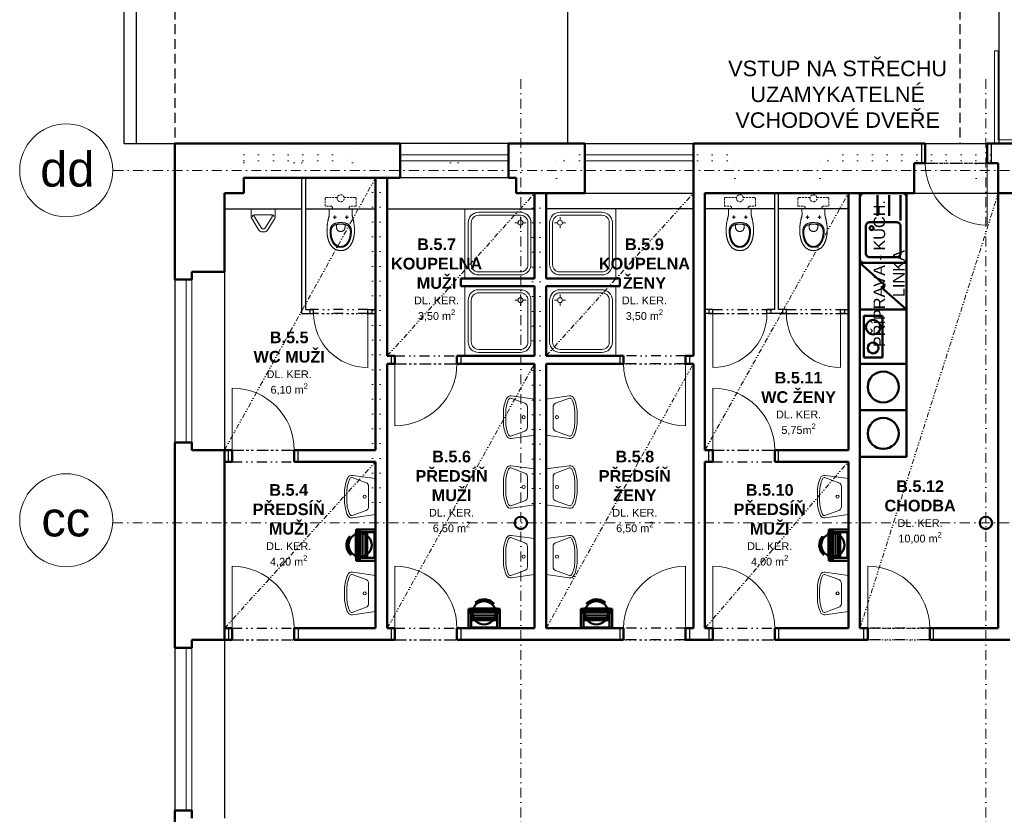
# Model space of a CAD drawing. Header units: millimetres. Extents: x 887082 to 1346431, y -219716 to -98064.
# Tile 34 of 37: x 1306448 to 1319153, y -169821 to -159566. Entities that reach past the tile are written whole.
import ezdxf

# ---------------------------------------------------------------- set-up
doc = ezdxf.new("R2010")
doc.units = ezdxf.units.MM
doc.header["$LTSCALE"] = 10
for name, pattern in [('DASHDOT', [25.4, 12.7, -6.35, 0, -6.35]), ('DASHED', [19.05, 12.7, -6.35]), ('DIVIDE', [31.75, 12.7, -6.35, 0, -6.35, 0, -6.35]), ('DIVIDE2', [15.875, 6.35, -3.175, 0, -3.175, 0, -3.175]), ('DOT', [6.35, 0, -6.35])]:
    doc.linetypes.add(name, pattern=pattern)
for name, color, linetype, lineweight in [('CKBB0_12', 84, 'Continuous', 9), ('CKDVERE_', 7, 'Continuous', 15), ('CKDVERE_NADROVINOU', 1, 'DIVIDE', 18), ('CKDVERE_ZARUBNE_LISOVANE', 7, 'Continuous', 25), ('CKOKNA', 1, 'Continuous', 9), ('CKSTENY_OSY', 1, 'DASHDOT', 15), ('CKSTENY_REZ', 6, 'Continuous', 50), ('CKTEXTY_MALE', 3, 'Continuous', 25), ('CKTEXTY_STREDNI', 6, 'Continuous', 50), ('S-GRID-IDEN', 7, 'Continuous', 9), ('Standard', 7, 'Continuous', 25), ('TP_bourané_kce', 7, 'DOT', 15), ('TP_podhledy', 1, 'DIVIDE2', 15), ('TP_zámečnické_kce', 6, 'Continuous', 9)]:
    doc.layers.add(name, color=color, linetype=linetype, lineweight=lineweight)
doc.layers.add('CKDVERE_DORAZ', color=7, linetype='DOT', lineweight=25, plot=False)
doc.layers.add('TP_skryté_1', color=21, linetype='Continuous', lineweight=50, plot=False)
for name, color, linetype in [('CKSTENY_NADROVINOU', 7, 'DIVIDE'), ('CKSTENY_PODROVINOU', 7, 'Continuous'), ('CKSTENY_SKRYTE', 7, 'DASHED'), ('TP_klempířské_konstrukce', 142, 'Continuous')]:
    doc.layers.add(name, color=color, linetype=linetype)
doc.styles.add('Arial_1', font='arial.ttf', dxfattribs={"height": 450})
doc.styles.add('TOP_ARIAL_CE', font='arial.ttf', dxfattribs={"height": 100})

# ---------------------------------------------------------------- blocks, each defined once
blk = doc.blocks.new('Pisoáry')
at = {"color": 0, "linetype": 'ByBlock', "lineweight": -2}
blk.add_lwpolyline([(211, 0), (-101, 0), (-101, -98, 0.131062), (-94, -124), (0, -276, 0.260841), (43, -300), (55, -300), (67, -300, 0.260841), (110, -276), (203, -124, 0.131062), (211, -98)], format="xyb", close=True, dxfattribs=at)
for points in [[(-80, -104, -0.464362), (-75, -85, -0.102113), (-42, -78), (55, -78), (151, -78, -0.102113), (184, -85, -0.464362), (190, -104)], [(-61, -81), (-61, -98, 0.138418), (-59, -103), (34, -255, 0.260841), (43, -260), (55, -260), (67, -260, 0.260841), (75, -255), (169, -103, 0.138418), (170, -98), (170, -81)]]:
    blk.add_lwpolyline(points, format="xyb", dxfattribs=at)
blk = doc.blocks.new('SANITEC - Závěsné klozety')
at = {"color": 0, "linetype": 'ByBlock', "lineweight": -2}
for points in [[(-142, 0), (-146, 0), (-148, -2), (-148, -5), (-147, -77), (-147, -79), (-147, -80), (-148, -82), (-148, -84), (-148, -87), (-149, -89), (-149, -92), (-150, -94), (-151, -97), (-151, -100), (-152, -103), (-153, -107), (-154, -110), (-155, -114), (-156, -118), (-157, -122), (-158, -126), (-159, -130), (-160, -134), (-161, -139), (-162, -144), (-163, -148), (-164, -153), (-165, -158), (-166, -164), (-167, -169), (-168, -174), (-169, -180), (-170, -186), (-171, -192), (-172, -198), (-173, -204), (-173, -210), (-174, -216), (-175, -223), (-175, -229), (-176, -236), (-176, -243), (-177, -249), (-177, -256), (-177, -264), (-177, -271), (-178, -278), (-177, -282), (-177, -286), (-177, -290), (-177, -295), (-177, -299), (-177, -303), (-177, -307), (-176, -311), (-176, -316), (-176, -320), (-175, -324), (-175, -329), (-174, -333), (-174, -337), (-173, -341), (-172, -346), (-172, -350), (-171, -354), (-170, -359), (-169, -363), (-168, -367), (-168, -372), (-167, -376), (-166, -380), (-165, -384), (-163, -388), (-162, -393), (-161, -397), (-160, -401), (-158, -405), (-157, -409), (-156, -413), (-154, -417), (-153, -421), (-151, -425), (-149, -429), (-148, -433), (-146, -437), (-144, -441), (-142, -445), (-141, -448), (-139, -452), (-137, -456), (-134, -459), (-132, -463), (-130, -466), (-128, -470), (-126, -473), (-123, -476), (-121, -479), (-118, -483), (-116, -486), (-113, -489), (-111, -492), (-108, -495), (-105, -498), (-102, -500), (-99, -503), (-96, -506), (-93, -508), (-90, -511), (-87, -513), (-84, -515), (-80, -517), (-77, -519), (-74, -521), (-70, -523), (-67, -525), (-63, -527), (-59, -529), (-55, -530), (-52, -532), (-48, -533), (-44, -534), (-40, -535), (-36, -536), (-31, -537), (-27, -538), (-23, -538), (-18, -539), (-14, -539), (-9, -540), (-5, -540), (0, -540), (5, -540), (9, -540), (14, -539), (18, -539), (23, -538), (27, -538), (31, -537), (36, -536), (40, -535), (44, -534), (48, -533), (52, -532), (55, -530), (59, -529), (63, -527), (67, -525), (70, -523), (74, -521), (77, -519), (80, -517), (84, -515), (87, -513), (90, -511), (93, -508), (96, -506), (99, -503), (102, -500), (105, -498), (108, -495), (111, -492), (113, -489), (116, -486), (118, -483), (121, -479), (123, -476), (126, -473), (128, -470), (130, -466), (132, -463), (134, -459), (137, -456), (139, -452), (141, -448), (142, -445), (144, -441), (146, -437), (148, -433), (149, -429), (151, -425), (153, -421), (154, -417), (156, -413), (157, -409), (158, -405), (160, -401), (161, -397), (162, -393), (163, -388), (165, -384), (166, -380), (167, -376), (168, -372), (168, -367), (169, -363), (170, -359), (171, -354), (172, -350), (172, -346), (173, -341), (174, -337), (174, -333), (175, -329), (175, -324), (176, -320), (176, -316), (176, -311), (177, -307), (177, -303), (177, -299), (177, -295), (177, -290), (177, -286), (177, -282), (178, -278), (178, -278), (177, -271), (177, -264), (177, -256), (177, -249), (176, -243), (176, -236), (175, -229), (175, -223), (174, -216), (173, -210), (173, -204), (172, -198), (171, -192), (170, -186), (169, -180), (168, -174), (167, -169), (166, -164), (165, -158), (164, -153), (163, -148), (162, -144), (161, -139), (160, -134), (159, -130), (158, -126), (157, -122), (156, -118), (155, -114), (154, -110), (153, -107), (152, -103), (151, -100), (151, -97), (150, -94), (149, -92), (149, -89), (148, -87), (148, -84), (148, -82), (147, -80), (147, -79), (147, -77), (148, -5), (148, -2), (146, 0), (142, 0), (0, 0)], [(-70, -106), (-70, -106), (-70, -106), (-71, -106), (-71, -106), (-71, -106), (-71, -105), (-71, -105), (-71, -105), (-71, -105), (-71, -105), (-71, -105), (-71, -105), (-71, -105), (-71, -104), (-72, -104), (-72, -104), (-72, -104), (-72, -104), (-72, -104), (-72, -104), (-72, -104), (-72, -104), (-72, -103), (-73, -103), (-73, -103), (-73, -103), (-73, -103), (-73, -103), (-73, -103), (-73, -103), (-73, -103), (-74, -103), (-74, -103), (-74, -103), (-74, -103), (-74, -102), (-74, -102), (-74, -102), (-75, -102), (-75, -102), (-75, -102), (-75, -102), (-75, -102), (-75, -102), (-75, -102), (-76, -102), (-76, -102), (-76, -102), (-76, -102), (-76, -102), (-76, -102), (-77, -102), (-77, -102), (-77, -102), (-77, -102), (-77, -102), (-77, -102), (-78, -102), (-78, -102), (-78, -102), (-78, -102), (-78, -102), (-78, -102), (-78, -102), (-79, -102), (-79, -102), (-79, -102), (-79, -102), (-79, -102), (-79, -102), (-79, -102), (-80, -102), (-80, -102), (-80, -102), (-80, -102), (-80, -102), (-80, -102), (-81, -102), (-81, -102), (-81, -102), (-81, -103), (-81, -103), (-81, -103), (-81, -103), (-81, -103), (-82, -103), (-82, -103), (-82, -103), (-82, -103), (-82, -103), (-82, -103), (-82, -103), (-83, -103), (-83, -104), (-83, -104), (-83, -104), (-83, -104), (-83, -104), (-83, -104), (-83, -104), (-83, -104), (-84, -104), (-84, -105), (-84, -105), (-84, -105), (-84, -105), (-84, -105), (-84, -105), (-84, -105), (-84, -105), (-84, -106), (-84, -106), (-85, -106), (-85, -106), (-85, -106), (-85, -106), (-85, -106), (-85, -107), (-85, -107), (-85, -107), (-85, -107), (-85, -107), (-85, -107), (-85, -107), (-85, -108), (-85, -108), (-85, -108), (-85, -108), (-85, -108), (-85, -108), (-85, -108), (-85, -109), (-85, -109), (-85, -109), (-86, -109), (-86, -109), (-86, -109), (-86, -110), (-86, -110), (-86, -110), (-86, -110), (-86, -110), (-86, -110), (-85, -110), (-85, -111), (-85, -111), (-85, -111), (-85, -111), (-85, -111), (-85, -111), (-85, -112), (-85, -112), (-85, -112), (-85, -112), (-85, -112), (-85, -112), (-85, -112), (-85, -113), (-85, -113), (-85, -113), (-85, -113), (-85, -113), (-85, -113), (-85, -113), (-85, -114), (-84, -114), (-84, -114), (-84, -114), (-84, -114), (-84, -114), (-84, -114), (-84, -114), (-84, -115), (-84, -115), (-84, -115), (-84, -115), (-83, -115), (-83, -115), (-83, -115), (-83, -115), (-83, -116), (-83, -116), (-83, -116), (-83, -116), (-83, -116), (-82, -116), (-82, -116), (-82, -116), (-82, -116), (-82, -116), (-82, -116), (-82, -117), (-82, -117), (-81, -117), (-81, -117), (-81, -117), (-81, -117), (-81, -117), (-81, -117), (-81, -117), (-80, -117), (-80, -117), (-80, -117), (-80, -117), (-80, -117), (-80, -117), (-80, -117), (-79, -117), (-79, -118), (-79, -118), (-79, -118), (-79, -118), (-79, -118), (-78, -118), (-78, -118), (-78, -118), (-78, -118), (-78, -118), (-78, -118), (-78, -118), (-77, -118), (-77, -118), (-77, -118), (-77, -118), (-77, -118), (-77, -118), (-76, -118), (-76, -118), (-76, -118), (-76, -118), (-76, -118), (-76, -117), (-76, -117), (-75, -117), (-75, -117), (-75, -117), (-75, -117), (-75, -117), (-75, -117), (-74, -117), (-74, -117), (-74, -117), (-74, -117), (-74, -117), (-74, -117), (-74, -117), (-74, -117), (-73, -117), (-73, -116), (-73, -116), (-73, -116), (-73, -116), (-73, -116), (-73, -116), (-72, -116), (-72, -116), (-72, -116), (-72, -116), (-72, -116), (-72, -115), (-72, -115), (-72, -115), (-72, -115), (-71, -115), (-71, -115), (-71, -115), (-71, -115), (-71, -114), (-71, -114), (-71, -114), (-71, -114), (-71, -114), (-71, -114), (-71, -114), (-71, -114), (-70, -113), (-70, -113), (-70, -113), (-70, -113), (-70, -113), (-70, -113), (-70, -113), (-70, -112), (-70, -112), (-70, -112), (-70, -112), (-70, -112), (-70, -112), (-70, -112), (-70, -111), (-70, -111), (-70, -111), (-70, -111), (-70, -111), (-70, -111), (-70, -111), (-70, -110), (-70, -110), (-70, -110), (-70, -110), (-70, -110), (-70, -110), (-70, -110), (-70, -109), (-70, -109), (-70, -109), (-70, -109), (-70, -109), (-70, -109), (-70, -108), (-70, -108), (-70, -108), (-70, -108), (-70, -108), (-70, -108), (-70, -108), (-70, -107), (-70, -107), (-70, -107), (-70, -107), (-70, -107), (-70, -107), (-70, -107), (-70, -106)], [(76, -118), (76, -118), (76, -118), (76, -118), (76, -118), (77, -118), (77, -118), (77, -118), (77, -118), (77, -118), (77, -118), (77, -118), (78, -118), (78, -118), (78, -118), (78, -118), (78, -118), (78, -118), (79, -118), (79, -118), (79, -118), (79, -118), (79, -118), (79, -117), (79, -117), (80, -117), (80, -117), (80, -117), (80, -117), (80, -117), (80, -117), (81, -117), (81, -117), (81, -117), (81, -117), (81, -117), (81, -117), (81, -117), (81, -117), (82, -117), (82, -116), (82, -116), (82, -116), (82, -116), (82, -116), (82, -116), (83, -116), (83, -116), (83, -116), (83, -116), (83, -116), (83, -115), (83, -115), (83, -115), (83, -115), (84, -115), (84, -115), (84, -115), (84, -115), (84, -114), (84, -114), (84, -114), (84, -114), (84, -114), (84, -114), (84, -114), (84, -114), (85, -113), (85, -113), (85, -113), (85, -113), (85, -113), (85, -113), (85, -113), (85, -112), (85, -112), (85, -112), (85, -112), (85, -112), (85, -112), (85, -112), (85, -111), (85, -111), (85, -111), (85, -111), (85, -111), (85, -111), (85, -111), (85, -110), (85, -110), (85, -110), (85, -110), (85, -110), (85, -110), (85, -110), (85, -109), (85, -109), (85, -109), (85, -109), (85, -109), (85, -109), (85, -108), (85, -108), (85, -108), (85, -108), (85, -108), (85, -108), (85, -108), (85, -107), (85, -107), (85, -107), (85, -107), (85, -107), (85, -107), (85, -107), (85, -106), (85, -106), (85, -106), (85, -106), (84, -106), (84, -106), (84, -106), (84, -105), (84, -105), (84, -105), (84, -105), (84, -105), (84, -105), (84, -105), (84, -105), (84, -104), (83, -104), (83, -104), (83, -104), (83, -104), (83, -104), (83, -104), (83, -104), (83, -104), (83, -103), (82, -103), (82, -103), (82, -103), (82, -103), (82, -103), (82, -103), (82, -103), (82, -103), (81, -103), (81, -103), (81, -103), (81, -103), (81, -102), (81, -102), (81, -102), (80, -102), (80, -102), (80, -102), (80, -102), (80, -102), (80, -102), (80, -102), (79, -102), (79, -102), (79, -102), (79, -102), (79, -102), (79, -102), (78, -102), (78, -102), (78, -102), (78, -102), (78, -102), (78, -102), (78, -102), (77, -102), (77, -102), (77, -102), (77, -102), (77, -102), (77, -102), (76, -102), (76, -102), (76, -102), (76, -102), (76, -102), (76, -102), (76, -102), (75, -102), (75, -102), (75, -102), (75, -102), (75, -102), (75, -102), (74, -102), (74, -102), (74, -102), (74, -103), (74, -103), (74, -103), (74, -103), (74, -103), (73, -103), (73, -103), (73, -103), (73, -103), (73, -103), (73, -103), (73, -103), (72, -103), (72, -104), (72, -104), (72, -104), (72, -104), (72, -104), (72, -104), (72, -104), (72, -104), (71, -104), (71, -105), (71, -105), (71, -105), (71, -105), (71, -105), (71, -105), (71, -105), (71, -105), (71, -106), (71, -106), (70, -106), (70, -106), (70, -106), (70, -106), (70, -106), (70, -107), (70, -107), (70, -107), (70, -107), (70, -107), (70, -107), (70, -107), (70, -108), (70, -108), (70, -108), (70, -108), (70, -108), (70, -108), (70, -108), (70, -109), (70, -109), (70, -109), (70, -109), (70, -109), (70, -109), (70, -110), (70, -110), (70, -110), (70, -110), (70, -110), (70, -110), (70, -110), (70, -111), (70, -111), (70, -111), (70, -111), (70, -111), (70, -111), (70, -112), (70, -112), (70, -112), (70, -112), (70, -112), (70, -112), (70, -112), (70, -113), (70, -113), (70, -113), (70, -113), (70, -113), (70, -113), (70, -113), (70, -114), (71, -114), (71, -114), (71, -114), (71, -114), (71, -114), (71, -114), (71, -114), (71, -115), (71, -115), (71, -115), (71, -115), (72, -115), (72, -115), (72, -115), (72, -115), (72, -116), (72, -116), (72, -116), (72, -116), (72, -116), (73, -116), (73, -116), (73, -116), (73, -116), (73, -116), (73, -116), (73, -117), (73, -117), (74, -117), (74, -117), (74, -117), (74, -117), (74, -117), (74, -117), (74, -117), (75, -117), (75, -117), (75, -117), (75, -117), (75, -117), (75, -117), (75, -117), (76, -117)], [(-95, -447), (-92, -450), (-90, -454), (-87, -457), (-84, -460), (-82, -463), (-79, -466), (-76, -469), (-73, -471), (-70, -474), (-66, -476), (-63, -479), (-60, -481), (-56, -483), (-53, -485), (-49, -487), (-46, -489), (-42, -490), (-38, -492), (-34, -493), (-30, -494), (-26, -495), (-22, -496), (-18, -497), (-13, -497), (-9, -498), (-5, -498), (0, -498), (5, -498), (9, -498), (13, -497), (18, -497), (22, -496), (26, -495), (30, -494), (34, -493), (38, -492), (42, -490), (46, -489), (49, -487), (53, -485), (56, -483), (60, -481), (63, -479), (66, -476), (70, -474), (73, -471), (76, -469), (79, -466), (82, -463), (84, -460), (87, -457), (90, -454), (92, -450), (95, -447), (97, -443), (100, -440), (102, -436), (104, -433), (106, -429), (108, -425), (110, -421), (112, -417), (114, -413), (116, -409), (118, -405), (119, -401), (121, -397), (122, -392), (124, -388), (125, -384), (126, -380), (127, -375), (129, -371), (130, -366), (131, -362), (132, -357), (132, -353), (133, -348), (134, -344), (135, -339), (135, -335), (136, -330), (136, -326), (136, -321), (136, -321), (137, -318), (137, -314), (137, -310), (137, -306), (137, -302), (138, -298), (138, -295), (137, -291), (137, -287), (137, -283), (137, -280), (137, -276), (136, -272), (136, -269), (135, -265), (134, -262), (134, -258), (133, -255), (132, -252), (131, -248), (130, -245), (129, -242), (127, -239), (126, -236), (124, -232), (123, -229), (121, -227), (119, -224), (117, -221), (115, -218), (113, -216), (110, -213), (108, -210), (105, -208), (103, -206), (100, -203), (97, -201), (93, -199), (90, -197), (86, -195), (83, -193), (79, -192), (75, -190), (71, -189), (66, -187), (62, -186), (57, -185), (52, -183), (47, -182), (42, -182), (37, -181), (31, -180), (25, -180), (19, -179), (13, -179), (7, -179), (0, -179), (0, -179), (-7, -179), (-13, -179), (-19, -179), (-25, -180), (-31, -180), (-37, -181), (-42, -182), (-47, -182), (-52, -183), (-57, -185), (-62, -186), (-66, -187), (-71, -189), (-75, -190), (-79, -192), (-83, -193), (-86, -195), (-90, -197), (-93, -199), (-97, -201), (-100, -203), (-103, -206), (-105, -208), (-108, -210), (-110, -213), (-113, -216), (-115, -218), (-117, -221), (-119, -224), (-121, -227), (-123, -229), (-124, -232), (-126, -236), (-127, -239), (-129, -242), (-130, -245), (-131, -248), (-132, -252), (-133, -255), (-134, -258), (-134, -262), (-135, -265), (-136, -269), (-136, -272), (-137, -276), (-137, -280), (-137, -283), (-137, -287), (-137, -291), (-138, -295), (-138, -298), (-137, -302), (-137, -306), (-137, -310), (-137, -314), (-137, -318), (-136, -321), (-136, -321), (-136, -326), (-136, -330), (-135, -335), (-135, -339), (-134, -344), (-133, -348), (-132, -353), (-132, -357), (-131, -362), (-130, -366), (-129, -371), (-127, -375), (-126, -380), (-125, -384), (-124, -388), (-122, -392), (-121, -397), (-119, -401), (-118, -405), (-116, -409), (-114, -413), (-112, -417), (-110, -421), (-108, -425), (-106, -429), (-104, -433), (-102, -436), (-100, -440), (-97, -443)], [(-94, -222), (-91, -220), (-88, -218), (-85, -216), (-81, -214), (-78, -212), (-74, -210), (-70, -209), (-66, -207), (-62, -206), (-57, -204), (-52, -203), (-47, -202), (-42, -201), (-37, -200), (-31, -199), (-25, -199), (-19, -198), (-13, -198), (-7, -198), (0, -198), (7, -198), (13, -198), (19, -198), (25, -199), (31, -199), (37, -200), (42, -201), (47, -202), (52, -203), (57, -204), (62, -206), (66, -207), (70, -209), (74, -210), (78, -212), (81, -214), (85, -216), (88, -218), (91, -220), (94, -222), (97, -225), (100, -227), (102, -230), (104, -232), (106, -235), (108, -238), (110, -241), (112, -244), (114, -246), (115, -250), (117, -253), (118, -256), (119, -259), (120, -262), (121, -266), (122, -269), (122, -272), (123, -276), (124, -279), (124, -283), (124, -287), (125, -290), (125, -294), (125, -298), (125, -301), (125, -305), (125, -309), (125, -313), (125, -317), (124, -320), (124, -324), (124, -329), (123, -333), (123, -337), (122, -342), (121, -346), (121, -351), (120, -355), (119, -360), (118, -364), (117, -368), (116, -373), (115, -377), (113, -381), (112, -386), (111, -390), (109, -394), (107, -398), (106, -403), (104, -407), (102, -411), (100, -415), (98, -419), (96, -423), (94, -426), (92, -430), (89, -434), (87, -437), (85, -441), (82, -444), (79, -447), (77, -450), (74, -454), (71, -456), (68, -459), (65, -462), (62, -465), (59, -467), (55, -470), (52, -472), (48, -474), (45, -476), (41, -478), (38, -479), (34, -481), (30, -482), (26, -483), (22, -484), (18, -485), (13, -486), (9, -486), (5, -486), (0, -486), (-5, -486), (-9, -486), (-13, -486), (-18, -485), (-22, -484), (-26, -483), (-30, -482), (-34, -481), (-38, -479), (-41, -478), (-45, -476), (-48, -474), (-52, -472), (-55, -470), (-59, -467), (-62, -465), (-65, -462), (-68, -459), (-71, -456), (-74, -454), (-77, -450), (-79, -447), (-82, -444), (-85, -441), (-87, -437), (-89, -434), (-92, -430), (-94, -426), (-96, -423), (-98, -419), (-100, -415), (-102, -411), (-104, -407), (-106, -403), (-107, -398), (-109, -394), (-111, -390), (-112, -386), (-113, -381), (-115, -377), (-116, -373), (-117, -368), (-118, -364), (-119, -360), (-120, -355), (-121, -351), (-121, -346), (-122, -342), (-123, -337), (-123, -333), (-124, -329), (-124, -324), (-124, -320), (-125, -317), (-125, -313), (-125, -309), (-125, -305), (-125, -301), (-125, -298), (-125, -294), (-125, -290), (-124, -287), (-124, -283), (-124, -279), (-123, -276), (-122, -272), (-122, -269), (-121, -266), (-120, -262), (-119, -259), (-118, -256), (-117, -253), (-115, -250), (-114, -246), (-112, -244), (-110, -241), (-108, -238), (-106, -235), (-104, -232), (-102, -230), (-100, -227), (-97, -225)], [(0, -197), (-7, -198), (-13, -198), (-19, -198), (-25, -199), (-31, -200), (-36, -201), (-40, -202), (-44, -203), (-48, -205), (-51, -206), (-53, -209), (-55, -211), (-56, -214), (-56, -217), (-56, -222), (-56, -228), (-56, -233), (-56, -238), (-55, -242), (-55, -247), (-54, -251), (-52, -256), (-51, -260), (-49, -264), (-48, -267), (-46, -271), (-43, -274), (-41, -277), (-38, -280), (-36, -282), (-33, -284), (-29, -286), (-26, -288), (-22, -290), (-18, -291), (-14, -292), (-10, -293), (-5, -293), (0, -293), (5, -293), (10, -293), (14, -292), (18, -291), (22, -290), (26, -288), (29, -286), (33, -284), (36, -282), (38, -279), (41, -276), (43, -273), (46, -270), (48, -266), (49, -263), (51, -259), (52, -255), (54, -251), (55, -246), (55, -242), (56, -237), (56, -232), (56, -227), (56, -222), (56, -217), (56, -214), (55, -211), (53, -209), (51, -206), (48, -205), (44, -203), (40, -202), (36, -201), (31, -200), (25, -199), (19, -198), (13, -198), (7, -198)]]:
    blk.add_lwpolyline(points, close=True, dxfattribs=at)
for points in [[(-99, -110), (-56, -110)], [(-78, -132), (-78, -88)], [(-70, -110), (-70, -110)], [(56, -110), (99, -110)], [(78, -132), (78, -88)], [(85, -110), (85, -110)], [(-178, -278), (-178, -278)], [(0, -498), (0, -498)], [(0, -540), (0, -540)]]:
    blk.add_lwpolyline(points, dxfattribs=at)
blk = doc.blocks.new('Umyvadla')
at = {"color": 0, "linetype": 'ByBlock', "lineweight": -2}
for points in [[(337, -400), (213, -400, -0.109772), (33, -360, -0.336902), (1, -299), (43, 0), (507, 0), (549, -299, -0.336902), (517, -360, -0.109772), (337, -400)], [(337, -370, 0.109772), (504, -333, 0.340178), (520, -303), (454, -123, 0.315159), (407, -90), (143, -90, 0.315159), (96, -123), (30, -303, 0.340178), (46, -333, 0.109772), (213, -370), (337, -370)]]:
    blk.add_lwpolyline(points, format="xyb", close=True, dxfattribs=at)
blk.add_circle((275, -140), 20, dxfattribs=at)
blk = doc.blocks.new('KOMPLEXNÍ OBJEKT_1')
at = {"layer": 'Standard', "color": 0, "linetype": 'Continuous', "lineweight": 13}
for p, q in [((-97971365, -465516640), (-97972265, -465516640)), ((-97972265, -465516640), (-97972265, -465517540)), ((-97971545, -465516685), (-97972085, -465516685)), ((-97971545, -465516724), (-97972085, -465516724)), ((-97971365, -465517540), (-97971365, -465516640)), ((-97972220, -465516820), (-97972220, -465517360)), ((-97972181, -465516820), (-97972181, -465517360)), ((-97971449, -465517360), (-97971449, -465516820)), ((-97971410, -465517360), (-97971410, -465516820)), ((-97971577, -465517360), (-97971617, -465517360)), ((-97971545, -465517328), (-97971545, -465517288)), ((-97971545, -465517392), (-97971545, -465517432)), ((-97971513, -465517360), (-97971473, -465517360)), ((-97972085, -465517456), (-97971545, -465517456)), ((-97972085, -465517495), (-97971545, -465517495)), ((-97972265, -465517540), (-97971365, -465517540))]:
    blk.add_line(p, q, dxfattribs=at)
blk.add_circle((-97971545, -465517360), 32, dxfattribs=at)
for centre, radius, start, end in [((-97972085, -465516820), 135, 90, 180), ((-97972085, -465516820), 95.6, 90, 180), ((-97971545, -465516820), 135, 0, 90), ((-97971545, -465516820), 95.6, 0, 90), ((-97972085, -465517360), 135, 180, 270), ((-97972085, -465517360), 95.6, 180, 270), ((-97971545, -465517360), 135, 270, 0), ((-97971545, -465517360), 95.6, 270, 0)]:
    blk.add_arc(centre, radius, start, end, dxfattribs=at)
blk = doc.blocks.new('Dřezy s odkapem')
at = {"color": 0, "linetype": 'ByBlock', "lineweight": -2}
for p, q in [((-609, 375), (-875, 375)), ((-875, 225), (-609, 225)), ((-550, 75), (-875, 75))]:
    blk.add_line(p, q, dxfattribs=at)
for points in [[(-900, 50), (-900, 550, -0.414214), (-850, 600), (-50, 600, -0.414214), (0, 550), (0, 50, -0.414214), (-50, 0), (-850, 0, -0.414214)], [(-475, 525), (-125, 525, -0.414214), (-75, 475), (-75, 125, -0.414214), (-125, 75), (-475, 75, -0.414214), (-525, 125), (-525, 475, -0.414214)]]:
    blk.add_lwpolyline(points, format="xyb", close=True, dxfattribs=at)
blk.add_circle((-450, 450), 25, dxfattribs=at)
blk = doc.blocks.new('dvouplotýnkový vařič')
at = {"color": 0, "linetype": 'ByBlock', "lineweight": -2}
for p, q in [((0, 0), (0, 540)), ((0, 540), (240, 540)), ((240, 540), (240, 0)), ((240, 0), (0, 0))]:
    blk.add_line(p, q, dxfattribs=at)
for centre, radius in [((120, 392), 93.4), ((120, 124), 70.1)]:
    blk.add_circle(centre, radius, dxfattribs=at)
blk = doc.blocks.new('lednička 9 60x60')
at = {"color": 0, "linetype": 'ByBlock', "lineweight": -2}
for p, q in [((0, 0), (0, 600)), ((0, 600), (600, 600)), ((310, 275), (600, 600)), ((600, 600), (600, 0)), ((0, 0), (290, 325)), ((290, 325), (310, 275)), ((600, 0), (0, 0))]:
    blk.add_line(p, q, dxfattribs=at)
blk = doc.blocks.new('Pračky')
at = {"color": 0, "linetype": 'ByBlock', "lineweight": -2}
blk.add_lwpolyline([(600, 600), (0, 600), (0, 0), (600, 0)], close=True, dxfattribs=at)
blk.add_circle((300, 300), 200, dxfattribs=at)
blk = doc.blocks.new('ručník')
at = {"color": 0, "linetype": 'ByBlock', "lineweight": -2}
for p, q in [((202, 0), (-202, 0)), ((-202, 0), (-202, -226)), ((202, -226), (202, 0)), ((-167, -12), (167, -12)), ((-167, -24), (-167, -12)), ((-167, -48), (-167, -24)), ((-167, -71), (-167, -48)), ((-167, -107), (-167, -71)), ((-167, -131), (-167, -107)), ((-167, -107), (11, -107)), ((11, -107), (167, -107)), ((167, -12), (167, -20)), ((167, -20), (167, -24)), ((167, -24), (167, -48)), ((167, -48), (167, -71)), ((167, -71), (167, -107)), ((167, -107), (167, -131)), ((-202, -202), (-160, -202)), ((-202, -250), (-202, -226)), ((-202, -226), (202, -226)), ((-167, -250), (-202, -250)), ((-167, -167), (-167, -131)), ((-32, -131), (-167, -131)), ((-167, -190), (-167, -167)), ((-167, -167), (-96, -167)), ((-167, -206), (-167, -190)), ((-167, -214), (-167, -206)), ((-167, -226), (-167, -214)), ((167, -238), (-167, -238)), ((-167, -238), (-167, -254)), ((87, -250), (-167, -250)), ((-167, -254), (167, -254)), ((-160, -202), (202, -202)), ((-96, -167), (167, -167)), ((167, -131), (-32, -131)), ((167, -250), (87, -250)), ((167, -131), (167, -167)), ((167, -167), (167, -190)), ((167, -190), (167, -214)), ((167, -214), (167, -226)), ((167, -254), (167, -238)), ((202, -250), (167, -250)), ((202, -226), (202, -250))]:
    blk.add_line(p, q, dxfattribs=at)

msp = doc.modelspace()

# ---------------------------------------------------------------- linework, layer by layer
at = {"layer": 'CKBB0_12', "color": 252, "linetype": 'DASHED', "lineweight": 15, "ltscale": 0.2}
for points in [[(1310590, -162006), (1310482, -162006), (1310482, -161981), (1310471, -161981), (1310471, -161974), (1310390, -161974), (1310390, -161876, -0.414214), (1310405, -161861), (1310546, -161861, -0.797724), (1310634, -161861, -0.48148), (1310590, -161916, -0.48148), (1310546, -161861, -0.797724), (1310634, -161861), (1310775, -161861, -0.414214), (1310790, -161876), (1310790, -161974), (1310709, -161974), (1310709, -161981), (1310698, -161981), (1310698, -162006), (1310590, -162006)], [(1315740, -162006), (1315848, -162006), (1315848, -161981), (1315859, -161981), (1315859, -161974), (1315940, -161974), (1315940, -161876, 0.414214), (1315925, -161861), (1315784, -161861, 0.797724), (1315696, -161861, 0.48148), (1315740, -161916, 0.48148), (1315784, -161861, 0.797724), (1315696, -161861), (1315555, -161861, 0.414214), (1315540, -161876), (1315540, -161974), (1315622, -161974), (1315622, -161981), (1315632, -161981), (1315632, -162006), (1315740, -162006)], [(1316690, -162006), (1316798, -162006), (1316798, -161981), (1316809, -161981), (1316809, -161974), (1316890, -161974), (1316890, -161876, 0.414214), (1316875, -161861), (1316734, -161861, 0.797724), (1316646, -161861, 0.48148), (1316690, -161916, 0.48148), (1316734, -161861, 0.797724), (1316646, -161861), (1316505, -161861, 0.414214), (1316490, -161876), (1316490, -161974), (1316572, -161974), (1316572, -161981), (1316582, -161981), (1316582, -162006), (1316690, -162006)]]:
    msp.add_lwpolyline(points, format="xyb", close=True, dxfattribs=at)
at = {"layer": 'CKDVERE_', "color": 252}
for p, q in [((1318933, -161416), (1318933, -162216)), ((1310940, -163356), (1310940, -164056)), ((1315390, -163356), (1315390, -164056)), ((1317040, -163356), (1317040, -164056)), ((1311290, -164006), (1311290, -164806)), ((1315040, -164006), (1315040, -164806)), ((1309190, -165121), (1309190, -164321)), ((1315390, -165121), (1315390, -164321)), ((1309190, -167421), (1309190, -166621)), ((1311290, -167421), (1311290, -166621)), ((1315040, -167421), (1315040, -166621)), ((1315390, -167421), (1315390, -166621)), ((1317390, -167421), (1317390, -166621))]:
    msp.add_line(p, q, dxfattribs=at)
for centre, radius, start, end in [((1318933, -161416), 800, 180, 270), ((1310940, -163356), 700, 180, 270), ((1315390, -163356), 700, 270, 0), ((1317040, -163356), 700, 180, 270), ((1311290, -164006), 800, 270, 0), ((1315040, -164006), 800, 180, 270), ((1309190, -165121), 800, 0, 90), ((1315390, -165121), 800, 0, 90), ((1309190, -167421), 800, 0, 90), ((1311290, -167421), 800, 0, 90), ((1315040, -167421), 800, 90, 180), ((1315390, -167421), 800, 0, 90), ((1317390, -167421), 800, 0, 90)]:
    msp.add_arc(centre, radius, start, end, dxfattribs=at)
at = {"layer": 'CKDVERE_DORAZ', "color": 252}
for p, q in [((1318983, -161416), (1318083, -161416)), ((1310990, -163356), (1310190, -163356)), ((1315340, -163356), (1316140, -163356)), ((1316290, -163356), (1317090, -163356)), ((1311240, -164006), (1312140, -164006)), ((1315090, -164006), (1314190, -164006)), ((1309140, -165121), (1310040, -165121)), ((1315340, -165121), (1316240, -165121)), ((1317340, -167421), (1318240, -167421)), ((1309140, -167571), (1310040, -167571)), ((1311240, -167571), (1312140, -167571)), ((1315090, -167571), (1314190, -167571)), ((1315340, -167571), (1316240, -167571))]:
    msp.add_line(p, q, dxfattribs=at)
at = {"layer": 'CKDVERE_NADROVINOU', "color": 252}
for p, q in [((1318933, -161166), (1318133, -161166)), ((1318933, -161416), (1318133, -161416)), ((1310940, -163306), (1310240, -163306)), ((1310940, -163356), (1310240, -163356)), ((1315390, -163306), (1316090, -163306)), ((1315390, -163356), (1316090, -163356)), ((1316340, -163306), (1317040, -163306)), ((1316340, -163356), (1317040, -163356)), ((1311290, -163906), (1312090, -163906)), ((1311290, -164006), (1312090, -164006)), ((1315040, -163906), (1314240, -163906)), ((1315040, -164006), (1314240, -164006)), ((1309190, -165121), (1309990, -165121)), ((1315390, -165121), (1316190, -165121)), ((1309190, -165271), (1309990, -165271)), ((1315390, -165271), (1316190, -165271)), ((1309190, -167421), (1309990, -167421)), ((1311290, -167421), (1312090, -167421)), ((1315040, -167421), (1314240, -167421)), ((1315390, -167421), (1316190, -167421)), ((1317390, -167421), (1318190, -167421)), ((1309190, -167571), (1309990, -167571)), ((1311290, -167571), (1312090, -167571)), ((1315040, -167571), (1314240, -167571)), ((1315390, -167571), (1316190, -167571)), ((1317390, -167571), (1318190, -167571))]:
    msp.add_line(p, q, dxfattribs=at)
at = {"layer": 'CKDVERE_ZARUBNE_LISOVANE', "color": 252}
for p, q in [((1318133, -161166), (1318083, -161166)), ((1318083, -161166), (1318083, -161416)), ((1318133, -161416), (1318133, -161166)), ((1318933, -161416), (1318933, -161166)), ((1318933, -161166), (1318983, -161166)), ((1318983, -161166), (1318983, -161416)), ((1318083, -161416), (1318133, -161416)), ((1318983, -161416), (1318933, -161416)), ((1310240, -163306), (1310190, -163306)), ((1310190, -163306), (1310190, -163356)), ((1310190, -163356), (1310240, -163356)), ((1310240, -163356), (1310240, -163306)), ((1310940, -163356), (1310940, -163306)), ((1310940, -163306), (1310990, -163306)), ((1310990, -163356), (1310940, -163356)), ((1310990, -163306), (1310990, -163356)), ((1315390, -163306), (1315340, -163306)), ((1315340, -163306), (1315340, -163356)), ((1315340, -163356), (1315390, -163356)), ((1315390, -163356), (1315390, -163306)), ((1316090, -163356), (1316090, -163306)), ((1316090, -163306), (1316140, -163306)), ((1316140, -163356), (1316090, -163356)), ((1316140, -163306), (1316140, -163356)), ((1316340, -163306), (1316290, -163306)), ((1316290, -163306), (1316290, -163356)), ((1316290, -163356), (1316340, -163356)), ((1316340, -163356), (1316340, -163306)), ((1317040, -163356), (1317040, -163306)), ((1317040, -163306), (1317090, -163306)), ((1317090, -163356), (1317040, -163356)), ((1317090, -163306), (1317090, -163356)), ((1311290, -163906), (1311240, -163906)), ((1311240, -163906), (1311240, -164006)), ((1311240, -164006), (1311290, -164006)), ((1311290, -164006), (1311290, -163906)), ((1312090, -164006), (1312090, -163906)), ((1312090, -163906), (1312140, -163906)), ((1312140, -164006), (1312090, -164006)), ((1312140, -163906), (1312140, -164006)), ((1314240, -163906), (1314190, -163906)), ((1314190, -163906), (1314190, -164006)), ((1314190, -164006), (1314240, -164006)), ((1314240, -164006), (1314240, -163906)), ((1315040, -164006), (1315040, -163906)), ((1315040, -163906), (1315090, -163906)), ((1315090, -164006), (1315040, -164006)), ((1315090, -163906), (1315090, -164006)), ((1309140, -165121), (1309190, -165121)), ((1309140, -165271), (1309140, -165121)), ((1309190, -165121), (1309190, -165271)), ((1310040, -165121), (1309990, -165121)), ((1309990, -165121), (1309990, -165271)), ((1310040, -165271), (1310040, -165121)), ((1315340, -165121), (1315390, -165121)), ((1315340, -165271), (1315340, -165121)), ((1315390, -165121), (1315390, -165271)), ((1316240, -165121), (1316190, -165121)), ((1316190, -165121), (1316190, -165271)), ((1316240, -165271), (1316240, -165121)), ((1309190, -165271), (1309140, -165271)), ((1309990, -165271), (1310040, -165271)), ((1315390, -165271), (1315340, -165271)), ((1316190, -165271), (1316240, -165271)), ((1309190, -167421), (1309140, -167421)), ((1309140, -167421), (1309140, -167571)), ((1309190, -167571), (1309190, -167421)), ((1309990, -167571), (1309990, -167421)), ((1309990, -167421), (1310040, -167421)), ((1310040, -167421), (1310040, -167571)), ((1311290, -167421), (1311240, -167421)), ((1311240, -167421), (1311240, -167571)), ((1311290, -167571), (1311290, -167421)), ((1312090, -167571), (1312090, -167421)), ((1312090, -167421), (1312140, -167421)), ((1312140, -167421), (1312140, -167571)), ((1314240, -167421), (1314190, -167421)), ((1314190, -167421), (1314190, -167571)), ((1314240, -167571), (1314240, -167421)), ((1315040, -167571), (1315040, -167421)), ((1315040, -167421), (1315090, -167421)), ((1315090, -167421), (1315090, -167571)), ((1315390, -167421), (1315340, -167421)), ((1315340, -167421), (1315340, -167571)), ((1315390, -167571), (1315390, -167421)), ((1316190, -167571), (1316190, -167421)), ((1316190, -167421), (1316240, -167421)), ((1316240, -167421), (1316240, -167571)), ((1317340, -167421), (1317390, -167421)), ((1317340, -167571), (1317340, -167421)), ((1317390, -167421), (1317390, -167571)), ((1318240, -167421), (1318190, -167421)), ((1318190, -167421), (1318190, -167571)), ((1318240, -167571), (1318240, -167421)), ((1309140, -167571), (1309190, -167571)), ((1310040, -167571), (1309990, -167571)), ((1311240, -167571), (1311290, -167571)), ((1312140, -167571), (1312090, -167571)), ((1314190, -167571), (1314240, -167571)), ((1315090, -167571), (1315040, -167571)), ((1315340, -167571), (1315390, -167571)), ((1316240, -167571), (1316190, -167571)), ((1317390, -167571), (1317340, -167571)), ((1318190, -167571), (1318240, -167571))]:
    msp.add_line(p, q, dxfattribs=at)
at = {"layer": 'CKOKNA', "color": 252}
for p, q in [((1311355, -161311), (1312755, -161311)), ((1313740, -161311), (1315140, -161311)), ((1311355, -161386), (1312755, -161386)), ((1313740, -161386), (1315140, -161386)), ((1308595, -162921), (1308595, -165021)), ((1308670, -162921), (1308670, -165021)), ((1308595, -167671), (1308595, -169771)), ((1308670, -167671), (1308670, -169771))]:
    msp.add_line(p, q, dxfattribs=at)
at = {"layer": 'CKSTENY_NADROVINOU', "color": 252}
for p, q in [((1318133, -161166), (1318933, -161166)), ((1318133, -161416), (1318933, -161416)), ((1310940, -163306), (1310240, -163306)), ((1310940, -163356), (1310240, -163356)), ((1315390, -163306), (1316090, -163306)), ((1315390, -163356), (1316090, -163356)), ((1316340, -163306), (1317040, -163306)), ((1316340, -163356), (1317040, -163356)), ((1311290, -163906), (1312090, -163906)), ((1311290, -164006), (1312090, -164006)), ((1315040, -163906), (1314240, -163906)), ((1315040, -164006), (1314240, -164006)), ((1309190, -165121), (1309990, -165121)), ((1315390, -165121), (1316190, -165121)), ((1309190, -165271), (1309990, -165271)), ((1315390, -165271), (1316190, -165271)), ((1309190, -167421), (1309990, -167421)), ((1311290, -167421), (1312090, -167421)), ((1315040, -167421), (1314240, -167421)), ((1315390, -167421), (1316190, -167421)), ((1318190, -167421), (1317390, -167421)), ((1309190, -167571), (1309990, -167571)), ((1311290, -167571), (1312090, -167571)), ((1315040, -167571), (1314240, -167571)), ((1315390, -167571), (1316190, -167571)), ((1318190, -167571), (1317390, -167571))]:
    msp.add_line(p, q, dxfattribs=at)
at = {"layer": 'CKSTENY_OSY', "color": 252, "lineweight": 5}
for p, q in [((1312915, -160332), (1312915, -178828)), ((1318915, -160332), (1318915, -178808)), ((1337515, -161511), (1307648, -161511)), ((1337510, -166061), (1307648, -166061))]:
    msp.add_line(p, q, dxfattribs=at)
at = {"layer": 'CKSTENY_PODROVINOU', "color": 252}
for p, q in [((1307950, -140766), (1307950, -161166)), ((1313515, -140766), (1313515, -161166)), ((1319080, -140766), (1319080, -161166)), ((1307950, -161166), (1308450, -161166)), ((1312755, -161166), (1311355, -161166)), ((1313740, -161166), (1315140, -161166)), ((1318133, -161166), (1318933, -161166)), ((1310090, -163356), (1310090, -161606)), ((1310140, -163306), (1310140, -161606)), ((1312755, -161606), (1311355, -161606)), ((1313740, -161806), (1315140, -161806)), ((1316190, -163306), (1316190, -161806)), ((1316240, -163306), (1316240, -161806)), ((1317990, -161806), (1319075, -161806)), ((1309090, -162006), (1310090, -162006)), ((1310140, -162006), (1311040, -162006)), ((1311190, -162006), (1313090, -162006)), ((1315140, -162006), (1313240, -162006)), ((1316190, -162006), (1315290, -162006)), ((1317140, -162006), (1316240, -162006)), ((1309090, -162821), (1309090, -165121)), ((1308450, -162921), (1308450, -165021)), ((1310090, -163356), (1310240, -163356)), ((1310140, -163306), (1310240, -163306)), ((1310240, -163356), (1310240, -163306)), ((1310940, -163306), (1311040, -163306)), ((1310940, -163356), (1310940, -163306)), ((1310940, -163356), (1311040, -163356)), ((1315390, -163306), (1315290, -163306)), ((1315390, -163356), (1315290, -163356)), ((1315390, -163356), (1315390, -163306)), ((1316090, -163356), (1316090, -163306)), ((1316190, -163306), (1316090, -163306)), ((1316340, -163356), (1316090, -163356)), ((1316340, -163306), (1316240, -163306)), ((1316340, -163356), (1316340, -163306)), ((1317040, -163356), (1317040, -163306)), ((1317040, -163306), (1317140, -163306)), ((1317040, -163356), (1317140, -163356)), ((1309090, -167571), (1309090, -169871)), ((1308450, -167671), (1308450, -169771))]:
    msp.add_line(p, q, dxfattribs=at)
at = {"layer": 'CKSTENY_REZ', "color": 252}
for p, q in [((1308450, -161166), (1308450, -162921)), ((1311355, -161166), (1308450, -161166)), ((1311355, -161166), (1311355, -161606)), ((1313740, -161166), (1312755, -161166)), ((1312755, -161166), (1312755, -161606)), ((1313740, -161806), (1313740, -161166)), ((1315140, -161806), (1315140, -161166)), ((1315140, -161166), (1318133, -161166)), ((1318133, -161416), (1318133, -161166)), ((1318933, -161416), (1318933, -161166)), ((1318933, -161166), (1320275, -161166)), ((1317990, -161806), (1317990, -161416)), ((1317990, -161416), (1318133, -161416)), ((1318933, -161416), (1319075, -161416)), ((1319075, -161806), (1319075, -161416)), ((1309340, -161806), (1309340, -161606)), ((1309340, -161606), (1311355, -161606)), ((1311040, -165121), (1311040, -161606)), ((1311190, -163906), (1311190, -161606)), ((1312855, -161606), (1312755, -161606)), ((1312855, -161806), (1312855, -161606)), ((1309090, -162821), (1309090, -161806)), ((1309090, -161806), (1309340, -161806)), ((1312855, -161806), (1313740, -161806)), ((1313090, -161806), (1313090, -162906)), ((1313240, -161806), (1313240, -162906)), ((1315140, -163906), (1315140, -161806)), ((1317990, -161806), (1315290, -161806)), ((1315290, -165121), (1315290, -161806)), ((1317140, -165121), (1317140, -161806)), ((1317290, -167421), (1317290, -161806)), ((1320175, -161806), (1319075, -161806)), ((1319075, -167421), (1319075, -161806)), ((1309090, -162821), (1308670, -162821)), ((1308670, -162821), (1308670, -162921)), ((1308450, -162921), (1308670, -162921)), ((1312140, -162906), (1313090, -162906)), ((1312140, -162906), (1312140, -163006)), ((1314190, -162906), (1313240, -162906)), ((1314190, -162906), (1314190, -163006)), ((1312140, -163006), (1313090, -163006)), ((1313090, -163006), (1313090, -163906)), ((1314190, -163006), (1313240, -163006)), ((1313240, -163006), (1313240, -163906)), ((1311190, -163906), (1311290, -163906)), ((1311190, -167421), (1311190, -164006)), ((1311190, -164006), (1311290, -164006)), ((1311290, -164006), (1311290, -163906)), ((1312090, -164006), (1312090, -163906)), ((1312090, -163906), (1313090, -163906)), ((1312090, -164006), (1313090, -164006)), ((1313090, -164006), (1313090, -167421)), ((1314240, -163906), (1313240, -163906)), ((1313240, -164006), (1313240, -167421)), ((1314240, -164006), (1313240, -164006)), ((1314240, -164006), (1314240, -163906)), ((1315140, -163906), (1315040, -163906)), ((1315040, -164006), (1315040, -163906)), ((1315140, -164006), (1315040, -164006)), ((1315140, -167421), (1315140, -164006)), ((1308670, -165021), (1308450, -165021)), ((1308450, -165021), (1308450, -167671)), ((1308670, -165121), (1308670, -165021)), ((1309090, -165121), (1308670, -165121)), ((1309090, -165121), (1309090, -167571)), ((1309090, -165121), (1309190, -165121)), ((1309190, -165271), (1309190, -165121)), ((1309990, -165271), (1309990, -165121)), ((1309990, -165121), (1311040, -165121)), ((1315290, -165121), (1315390, -165121)), ((1315390, -165271), (1315390, -165121)), ((1316190, -165271), (1316190, -165121)), ((1316190, -165121), (1317140, -165121)), ((1309090, -165271), (1309190, -165271)), ((1309990, -165271), (1311040, -165271)), ((1311040, -167421), (1311040, -165271)), ((1315290, -167421), (1315290, -165271)), ((1315290, -165271), (1315390, -165271)), ((1316190, -165271), (1317140, -165271)), ((1317140, -167421), (1317140, -165271)), ((1309190, -167421), (1309090, -167421)), ((1309190, -167571), (1309190, -167421)), ((1309990, -167571), (1309990, -167421)), ((1311040, -167421), (1309990, -167421)), ((1311190, -167421), (1311290, -167421)), ((1311290, -167421), (1311290, -167571)), ((1312090, -167421), (1312090, -167571)), ((1312090, -167421), (1313090, -167421)), ((1313240, -167421), (1314240, -167421)), ((1314240, -167421), (1314240, -167571)), ((1315040, -167421), (1315140, -167421)), ((1315040, -167421), (1315040, -167571)), ((1315290, -167421), (1315390, -167421)), ((1315390, -167571), (1315390, -167421)), ((1316190, -167571), (1316190, -167421)), ((1316190, -167421), (1317140, -167421)), ((1317290, -167421), (1317390, -167421)), ((1317390, -167421), (1317390, -167571)), ((1318190, -167421), (1319075, -167421)), ((1318190, -167421), (1318190, -167571)), ((1309090, -167571), (1308670, -167571)), ((1308670, -167571), (1308670, -167671)), ((1309190, -167571), (1309090, -167571)), ((1309990, -167571), (1311290, -167571)), ((1312090, -167571), (1314240, -167571)), ((1315040, -167571), (1315390, -167571)), ((1316190, -167571), (1317390, -167571)), ((1318190, -167571), (1319225, -167571)), ((1308670, -167671), (1308450, -167671)), ((1308450, -169771), (1308450, -172421)), ((1308670, -169771), (1308450, -169771)), ((1308670, -169871), (1308670, -169771))]:
    msp.add_line(p, q, dxfattribs=at)
for centre in [(1312915, -166061), (1318915, -166061)]:
    msp.add_circle(centre, 80, dxfattribs=at)
at = {"layer": 'CKSTENY_SKRYTE', "color": 252}
for p, q in [((1308450, -140766), (1308450, -161166)), ((1318580, -140766), (1318580, -161166))]:
    msp.add_line(p, q, dxfattribs=at)
at = {"layer": 'S-GRID-IDEN', "color": 252}
for centre in [(1307048, -161511), (1307048, -166026)]:
    msp.add_circle(centre, 600, dxfattribs=at)
at = {"layer": 'TP_bourané_kce', "color": 252, "ltscale": 3}
for p, q in [((1309340, -161606), (1309340, -161166)), ((1309990, -161606), (1309990, -161166)), ((1310090, -161606), (1310090, -161166)), ((1310740, -161606), (1310740, -161166)), ((1311355, -161606), (1311355, -161166)), ((1312005, -161606), (1312005, -161166)), ((1312105, -161606), (1312105, -161166)), ((1312755, -161606), (1312755, -161166)), ((1313475, -161386), (1313475, -161166)), ((1315575, -161166), (1313475, -161166)), ((1315140, -161806), (1315140, -161166)), ((1315575, -161386), (1315575, -161166)), ((1316875, -161386), (1316875, -161166)), ((1318975, -161166), (1316875, -161166)), ((1318790, -161806), (1318790, -161166)), ((1318975, -161386), (1318975, -161166)), ((1309340, -161311), (1310740, -161311)), ((1315575, -161311), (1313475, -161311)), ((1318975, -161311), (1316875, -161311)), ((1309340, -161386), (1310740, -161386)), ((1313375, -161806), (1313375, -161386)), ((1313375, -161386), (1313475, -161386)), ((1315575, -161386), (1313475, -161386)), ((1315675, -161386), (1315575, -161386)), ((1315675, -161806), (1315675, -161386)), ((1316775, -161806), (1316775, -161386)), ((1316775, -161386), (1316875, -161386)), ((1318975, -161386), (1316875, -161386)), ((1319075, -161386), (1318975, -161386)), ((1319075, -161806), (1319075, -161386)), ((1309340, -161606), (1310740, -161606)), ((1309990, -161606), (1310090, -161606)), ((1310998, -161606), (1310998, -166061)), ((1311098, -161606), (1311098, -166061)), ((1313065, -161806), (1313065, -166061)), ((1313165, -161806), (1313165, -166061)), ((1315675, -161806), (1313375, -161806)), ((1319075, -161806), (1316775, -161806))]:
    msp.add_line(p, q, dxfattribs=at)
at = {"layer": 'TP_klempířské_konstrukce', "color": 252}
for p, q in [((1307790, -140766), (1307790, -161166)), ((1307790, -161166), (1307950, -161166))]:
    msp.add_line(p, q, dxfattribs=at)
at = {"layer": 'TP_podhledy', "color": 252}
for p, q in [((1309090, -165121), (1311040, -161606)), ((1311190, -163906), (1313090, -161806)), ((1313240, -163906), (1315140, -161806)), ((1315290, -165121), (1317140, -161806)), ((1317290, -167421), (1319075, -161806)), ((1311190, -167421), (1313090, -164006)), ((1313240, -167421), (1315140, -164006)), ((1309090, -167421), (1311040, -165271)), ((1315290, -167421), (1317140, -165271))]:
    msp.add_line(p, q, dxfattribs=at)
at = {"layer": 'TP_skryté_1', "color": 252}
for q in [(1317890, -161806), (1317290, -165206)]:
    msp.add_line((1317890, -165206), q, dxfattribs=at)
for centre in [(1310840, -166346), (1316940, -166346), (1312440, -167221), (1313890, -167221)]:
    msp.add_circle(centre, 150, dxfattribs=at)
for centre, start, end in [((1310840, -166346), 138.9036, 228.9036), ((1316940, -166346), 138.9036, 228.9036), ((1312440, -167221), 41.0964, 131.0964), ((1313890, -167221), 48.9036, 138.9036)]:
    msp.add_arc(centre, 175, start, end, dxfattribs=at)
at = {"layer": 'TP_zámečnické_kce', "color": 252}
msp.add_lwpolyline([(1319525, -161116), (1319525, -161166), (1319025, -161166), (1319025, -159966), (1319075, -159966), (1319075, -161116), (1319525, -161116)], close=True, dxfattribs=at)

# ---------------------------------------------------------------- block references
at = {"layer": 'CKBB0_12', "color": 252, "xscale": -1}
for name, p in [('Pisoáry', (1309645, -162006)), ('SANITEC - Závěsné klozety', (1315740, -162006)), ('SANITEC - Závěsné klozety', (1316690, -162006))]:
    msp.add_blockref(name, p, dxfattribs=at)
at = {"layer": 'CKBB0_12', "color": 252}
msp.add_blockref('SANITEC - Závěsné klozety', (1310590, -162006), dxfattribs=at)
at = {"layer": 'CKBB0_12', "color": 252, "xscale": -1}
for name, p, rotation in [('KOMPLEXNÍ OBJEKT_1', (99284455, -465679546), 180), ('KOMPLEXNÍ OBJEKT_1', (99284455, -465680546), 180), ('Umyvadla', (1313090, -164971), 270), ('Umyvadla', (1313090, -165871), 270), ('Umyvadla', (1311040, -165996), 270), ('Umyvadla', (1317140, -165996), 270), ('Umyvadla', (1313090, -166771), 270), ('Umyvadla', (1311040, -167246), 270), ('Umyvadla', (1317140, -167246), 270)]:
    msp.add_blockref(name, p, dxfattribs=dict(at, rotation=rotation))
at = {"layer": 'CKBB0_12', "color": 252}
for name, p, rotation in [('KOMPLEXNÍ OBJEKT_1', (-96658125, -465679546), 180), ('KOMPLEXNÍ OBJEKT_1', (-96658125, -465680546), 180), ('Umyvadla', (1313240, -164971), 90.00000000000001), ('Umyvadla', (1313240, -165871), 90.00000000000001), ('Umyvadla', (1313240, -166771), 90.00000000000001)]:
    msp.add_blockref(name, p, dxfattribs=dict(at, rotation=rotation))
at = {"layer": 'TP_skryté_1', "color": 252, "xscale": -1}
for name, p, rotation in [('Dřezy s odkapem', (1317890, -162706), 89.99999999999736), ('ručník', (1312440, -167421), 180)]:
    msp.add_blockref(name, p, dxfattribs=dict(at, rotation=rotation))
at = {"layer": 'TP_skryté_1', "color": 252}
for name, p, rotation in [('lednička 9 60x60', (1317890, -163306), 90), ('ručník', (1311040, -166346), 270), ('ručník', (1317140, -166346), 270), ('ručník', (1313890, -167421), 180)]:
    msp.add_blockref(name, p, dxfattribs=dict(at, rotation=rotation))
at = {"layer": 'TP_skryté_1', "color": 252, "xscale": -1}
msp.add_blockref('dvouplotýnkový vařič', (1317580, -163926), dxfattribs=at)
at = {"layer": 'TP_skryté_1', "color": 252}
for p in [(1317290, -164606), (1317290, -165206)]:
    msp.add_blockref('Pračky', p, dxfattribs=at)

# ---------------------------------------------------------------- texts
at = {"layer": 'CKTEXTY_MALE', "color": 252, "insert": (1317665, -162843), "char_height": 150, "width": 2101.15, "attachment_point": 5, "rotation": 90, "style": 'TOP_ARIAL_CE'}
msp.add_mtext('\\A1;PŘÍPRAVA - KUCH. LINKA', dxfattribs=at)
at = {"layer": 'CKTEXTY_STREDNI', "color": 252, "attachment_point": 5, "rotation": 0, "style": 'TOP_ARIAL_CE'}
for s, insert, char_height, width in [('\\A1;VSTUP NA STŘECHU\\PUZAMYKATELNÉ VCHODOVÉ DVEŘE', (1317002, -160530), 200, 3247.46), ('\\A1;{\\fArial|b1|i0|c238|p34;B.5.7\\PKOUPELNA MUŽI} {\\H0.6667x;\\PDL. KER.\\P3,50 m\\H0.7x;\\S2^ ;}', (1311827, -162924), 150, 1296.36), ('\\A1;{\\fArial|b1|i0|c238|p34;B.5.9\\PKOUPELNA ŽENY} {\\H0.6667x;\\PDL. KER.\\P3,50 m\\H0.7x;\\S2^ ;}', (1314509, -162924), 150, 1296.36), ('\\A1;{\\fArial|b1|i0|c238|p34;B.5.5\\PWC MUŽI} {\\H0.6667x;\\PDL. KER.\\P6,10 m\\H0.7x;\\S2^ ;}', (1309925, -164001), 150, 1443.65), ('\\A1;{\\fArial|b1|i0|c238|p34;B.5.11\\PWC ŽENY} {\\H0.6667x;\\PDL. KER.\\P5,75m\\H0.7x;\\S2^ ;}', (1316498, -164521), 150, 1443.65), ('\\A1;{\\fArial|b1|i0|c238|p34;B.5.6\\PPŘEDSÍŇ MUŽI} {\\H0.6667x;\\PDL. KER.\\P6,50 m\\H0.7x;\\S2^ ;}', (1312020, -165664), 150, 1296.36), ('\\A1;{\\fArial|b1|i0|c238|p34;B.5.8\\PPŘEDSÍŇ ŽENY} {\\H0.6667x;\\PDL. KER.\\P6,50 m\\H0.7x;\\S2^ ;}', (1314385, -165664), 150, 1296.36), ('\\A1;{\\fArial|b1|i0|c238|p34;B.5.12\\PCHODBA} {\\H0.6667x;\\PDL. KER.\\P10,00 m\\H0.7x;\\S2^ ;}', (1318066, -165922), 150, 1296.36), ('\\A1;{\\fArial|b1|i0|c238|p34;B.5.4\\PPŘEDSÍŇ MUŽI} {\\H0.6667x;\\PDL. KER.\\P4,20 m\\H0.7x;\\S2^ ;}', (1309919, -166095), 150, 1296.36), ('\\A1;{\\fArial|b1|i0|c238|p34;B.5.10\\PPŘEDSÍŇ MUŽI} {\\H0.6667x;\\PDL. KER.\\P4,00 m\\H0.7x;\\S2^ ;}', (1316125, -166095), 150, 1296.36)]:
    msp.add_mtext(s, dxfattribs=dict(at, insert=insert, char_height=char_height, width=width))
at = {"layer": 'S-GRID-IDEN', "color": 252, "linetype": 'Continuous', "style": 'Arial_1'}
for s, p in [('dd', (1306713, -161720)), ('cc', (1306727, -166235))]:
    msp.add_text(s, height=450, dxfattribs=at).set_placement(p)

doc.saveas('drawing.dxf')
